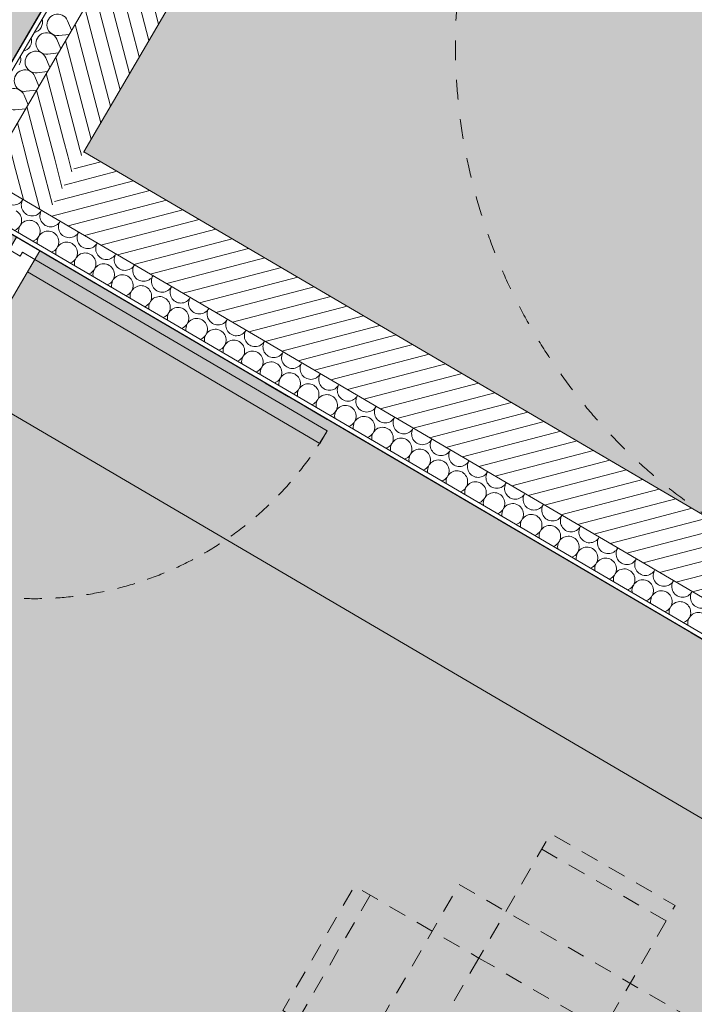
# Model space of a CAD drawing. Header units: millimetres. Extents: x -107151 to 48086, y -42122 to 26068.
# Tile 34 of 52: x -77809 to -75930, y 7161 to 9902. Entities that reach past the tile are written whole.
import ezdxf
from ezdxf.enums import TextEntityAlignment as Align

# ---------------------------------------------------------------- set-up
doc = ezdxf.new("R2010")
doc.units = ezdxf.units.MM
doc.header["$MEASUREMENT"] = 0
for name, pattern in [('! FIN Pointille', [87.5, 50, -37.5]), ('! STR Pointille', [87.5, 50, -37.5]), ('Tirets moyens', [110, 55, -55]), ('Tirets petits', [125, 75, -50])]:
    doc.linetypes.add(name, pattern=pattern)
for name, color, linetype in [('01-STR_Murs.ARCHI', 7, 'Continuous'), ('03-SURFACE _ Utile.ARCHI', 7, 'Continuous'), ('04-SOE_Cloisons .ARCHI', 7, 'Continuous'), ('04-SOE_Faux Plafond.ARCHI', 7, 'Continuous'), ('04-SOE_Revetement de sol.ARCHI', 7, 'Continuous'), ('05-INF _ COTATIONS.ARCHI', 7, 'Continuous'), ('05-INF _ DESSIN PMR', 7, 'Continuous'), ('06-REP _ EQUIP MOBI _ hors marché.ARCHI', 7, 'Continuous'), ('Marques de porte Archicad', 7, 'Continuous'), ('Marques de Zone Archicad', 7, 'Continuous'), ('Portes Archicad', 7, 'Continuous')]:
    doc.layers.add(name, color=color, linetype=linetype)
doc.styles.add('STYLE_GENERE_1', font='arial.ttf')
doc.styles.add('STYLE_GENERE_2', font='arial.ttf')
doc.dimstyles.new('STYLE_GENERE__1', dxfattribs={"dimtxt": 75, "dimasz": 57, "dimexe": 0.18, "dimexo": 50, "dimgap": 0, "dimtad": 1, "dimlfac": 0.001, "dimzin": 0, "dimdsep": 46, "dimtxsty": 'STYLE_GENERE_1', "dimblk": 'ARROWHEAD_2', "dimblk1": 'ARROWHEAD_2', "dimblk2": 'ARROWHEAD_2', "dimcen": 0.09, "dimclrd": 256, "dimclre": 256, "dimclrt": 256, "dimazin": 0, "dimtfac": 1, "dimtdec": 4, "dimtmove": 0, "dimatfit": 3, "dimfxl": 0, "dimtolj": 1, "dimtzin": 0, "dimarcsym": 0})
pattern_1 = [(284.63347, (0, 0), (36.283566, 9.473798), [])]

# ---------------------------------------------------------------- blocks, each defined once
blk = doc.blocks.new('Circulation__15_1', base_point=(-72604.8, 11490.8))
at = {"layer": '03-SURFACE _ Utile.ARCHI', "linetype": 'Continuous', "lineweight": 0, "true_color": 0xe4e4e4}
blk.add_hatch(color=254, dxfattribs=at).paths.add_polyline_path([(-76772.7, 14350.2), (-82141.4, 5187.7), (-80715.1, 4352), (-77817.8, 9296.6), (-78041.4, 9427.6), (-76120.1, 12706.6), (-67148.4, 7449.6), (-69068.8, 4170.6), (-69069.3, 4170.9), (-70246.3, 2162.2), (-68895.8, 1379.3), (-64912.8, 8176.8), (-63681.3, 7455.2), (-62841.9, 8889.7), (-65262.5, 10308.1), (-65654.7, 9628.8, -0.414214), (-67020.8, 9262.8), (-70994.1, 11556.8), (-70994, 11557), (-73491.7, 13020.4), (-73544.8, 12929.9), (-73717.3, 13031), (-73616.5, 13203), (-75039.8, 14037.7), (-75140.9, 13865.1), (-75399.8, 14016.8), (-74249.6, 15979.7), (-75417, 16663.7), (-76772.6, 14350.2)])
at = {"layer": 'Marques de Zone Archicad', "color": 7, "lineweight": 5}
for tag, height, style, p in [('ROOM_NAME', 125, 'STYLE_GENERE_2', (-73049.1, 12285.8)), ('measuredAreaCode', 100, 'STYLE_GENERE_1', (-73167, 12087.4)), ('DUMMY_862', 100, 'STYLE_GENERE_1', (-73265.2, 11917.3)), ('DUMMY_861', 125, 'STYLE_GENERE_2', (-72273.8, 11866.7)), ('DUMMY_864', 100, 'STYLE_GENERE_1', (-73363.4, 11747.2)), ('DUMMY_863', 100, 'STYLE_GENERE_1', (-72994.5, 11761)), ('ceilingHeightCode', 100, 'STYLE_GENERE_1', (-73461.6, 11577.1)), ('DUMMY_865', 100, 'STYLE_GENERE_1', (-73026.8, 11552.8))]:
    blk.add_attdef(tag, text='', height=height, rotation=329.9997, dxfattribs=dict(at, style=style)).set_placement(p, align=Align.TOP_LEFT)
blk = doc.blocks.new('Palier_VEFA_16_1', base_point=(-75594.7, 10771.3))
at = {"layer": '03-SURFACE _ Utile.ARCHI', "linetype": 'Continuous', "lineweight": 0, "true_color": 0xe4e4e4}
blk.add_hatch(color=254, dxfattribs=at).paths.add_polyline_path([(-76013, 12296.1), (-77630.8, 9534.8), (-75815.7, 8471.3), (-74905.9, 10024), (-74705.3, 9906.4), (-73997.1, 11114.9)])
at = {"layer": 'Marques de Zone Archicad', "color": 7, "lineweight": 5}
for tag, height, style, p in [('ROOM_NAME', 125, 'STYLE_GENERE_2', (-75831.8, 11106.5)), ('DUMMY_861', 125, 'STYLE_GENERE_2', (-75427.3, 10901.6)), ('measuredAreaCode', 100, 'STYLE_GENERE_1', (-75949.6, 10908.1))]:
    blk.add_attdef(tag, text='', height=height, rotation=329.9997, dxfattribs=dict(at, style=style)).set_placement(p, align=Align.TOP_LEFT)
blk = doc.blocks.new('Salle de réunion__18_1', base_point=(-75570.5, 6361))
at = {"layer": '03-SURFACE _ Utile.ARCHI', "linetype": 'Continuous', "lineweight": 0, "true_color": 0xe4e4e4}
blk.add_hatch(color=254, dxfattribs=at).paths.add_polyline_path([(-70849, 5213.7), (-77753.1, 9258.7), (-79386.6, 6471), (-72497.5, 2434.4), (-72041.8, 3203)])
at = {"layer": 'Marques de Zone Archicad', "color": 7, "lineweight": 5}
for tag, height, style, p in [('ROOM_NAME', 125, 'STYLE_GENERE_2', (-76014.8, 7156.1)), ('measuredAreaCode', 100, 'STYLE_GENERE_1', (-76132.7, 6957.6)), ('DUMMY_862', 100, 'STYLE_GENERE_1', (-76230.9, 6787.5)), ('DUMMY_864', 100, 'STYLE_GENERE_1', (-76329.1, 6617.4)), ('DUMMY_863', 100, 'STYLE_GENERE_1', (-75960.2, 6631.3)), ('DUMMY_861', 125, 'STYLE_GENERE_2', (-74868.1, 6522.5)), ('ceilingHeightCode', 100, 'STYLE_GENERE_1', (-76427.3, 6447.3)), ('DUMMY_865', 100, 'STYLE_GENERE_1', (-75992.4, 6423))]:
    blk.add_attdef(tag, text='', height=height, rotation=329.9997, dxfattribs=dict(at, style=style)).set_placement(p, align=Align.TOP_LEFT)
blk = doc.blocks.new('Dalle_12_1', base_point=(-87291.7, 4437.9))
at = {"layer": '04-SOE_Faux Plafond.ARCHI', "color": 252, "linetype": 'Tirets petits', "lineweight": 5, "flags": 128}
blk.add_lwpolyline([(-87291.7, 4437.9), (-76490.4, 21808.4), (-36023.4, -1555.2), (-39411.7, -7251.8), (-43400.7, -4914.5), (-44935.1, -7533.1), (-55188.2, -1525.3), (-55569, -1302.2), (-61868.3, 2388.9), (-60121.8, 5369.6), (-63596.7, 7405.7), (-62757.3, 8840.1), (-65262.3, 10308), (-65757.5, 10598.2), (-65627.1, 10820.8), (-65972.2, 11023), (-66102.6, 10800.4), (-70073.8, 13127.5), (-70035.5, 13192.8), (-72449.2, 14601.8), (-72270.4, 14906.9), (-74211.7, 16044.4), (-74249.6, 15979.7), (-75417.1, 16663.7), (-82141.4, 5187.7), (-80715.1, 4352), (-77817.8, 9296.6), (-70849, 5213.7), (-73941.7, -2), (-75651.1, 999.6), (-77581.8, -2296.9), (-82427.2, 536.8), (-82006.1, 1387.3)], close=True, dxfattribs=at)
blk = doc.blocks.new('Dalle_13_1', base_point=(-82141.4, 5187.7))
at = {"layer": '04-SOE_Faux Plafond.ARCHI', "linetype": 'Continuous', "lineweight": 5, "true_color": 0xb3b3b3}
h = blk.add_hatch(dxfattribs=at)
h.set_pattern_fill('Tirets_0001', color=253, style=0, pattern_type=2)
h.set_pattern_definition([(20, (0, 0), (-102.606, 281.9078), [225, -75]), (20, (89.65, 192.26), (-102.606, 281.9078), [225, -75])])
h.paths.add_polyline_path([(-82141.4, 5187.7), (-80715.1, 4352), (-77817.8, 9296.6), (-78041.4, 9427.6), (-76120.1, 12706.6), (-67148.4, 7449.6), (-67701.4, 6505.4), (-66270, 5666.6), (-68811, 1330.1), (-62991.2, -2043.6), (-61682.4, 190.1), (-59934.8, -834), (-59884.3, -747.8), (-59539.2, -950), (-59589.7, -1036.2), (-56571.9, -2804.4), (-56313.1, -2956), (-56099.5, -3081.2), (-56099.4, -3081.3), (-45572.9, -9249.3), (-45572.9, -9249.3), (-44805.3, -9699), (-44323.5, -8877.2), (-41385.8, -10570.8), (-40607.3, -9262), (-41192.9, -8919), (-41098.6, -8755.3), (-42520.7, -7921.3), (-42616.5, -8084.8), (-42789.1, -7983.7), (-42521.7, -7527.4), (-44251, -6514.1), (-44908.3, -7635.8), (-55226.2, -1590), (-55434.3, -1468.1), (-55606.9, -1367), (-61906.3, 2324.1), (-60121.8, 5369.6), (-63681.3, 7455.2), (-62841.9, 8889.7), (-65757.5, 10598.2), (-65972.4, 10231.4), (-66317.5, 10433.6), (-66102.6, 10800.4), (-70073.8, 13127.5), (-70994, 11557), (-73491.7, 13020.4), (-73544.8, 12929.9), (-73717.3, 13031), (-73616.5, 13203), (-75039.8, 14037.7), (-75140.9, 13865.1), (-75399.8, 14016.8), (-74249.6, 15979.7), (-75417.1, 16663.7)])
h.paths.add_polyline_path([(-67033.3, 2081.4), (-67538.9, 1218.6), (-68401.7, 1724.2), (-67896.1, 2587)], flags=0)
h.paths.add_polyline_path([(-65567.8, 1222.8), (-64705, 717.2), (-65210.6, -145.6), (-66073.4, 360)], flags=0)
h.paths.add_polyline_path([(-62375.5, -647.8), (-62881, -1510.6), (-63743.8, -1005), (-63238.3, -142.2)], flags=0)
at = {"layer": '04-SOE_Faux Plafond.ARCHI', "color": 252, "linetype": 'Tirets petits', "lineweight": 5, "flags": 128}
blk.add_lwpolyline([(-82141.4, 5187.7), (-80715.1, 4352), (-77817.8, 9296.6), (-78041.4, 9427.6), (-76120.1, 12706.6), (-67148.4, 7449.6), (-67701.4, 6505.4), (-66270, 5666.6), (-68811, 1330.1), (-62991.2, -2043.6), (-61682.4, 190.1), (-59934.8, -834), (-59884.3, -747.8), (-59539.2, -950), (-59589.7, -1036.2), (-56571.9, -2804.4), (-56313.1, -2956), (-56099.5, -3081.2), (-56099.4, -3081.3), (-45572.9, -9249.3), (-45572.9, -9249.3), (-44805.3, -9699), (-44323.5, -8877.2), (-41385.8, -10570.8), (-40607.3, -9262), (-41192.9, -8919), (-41098.6, -8755.3), (-42520.7, -7921.3), (-42616.5, -8084.8), (-42789.1, -7983.7), (-42521.7, -7527.4), (-44251, -6514.1), (-44908.3, -7635.8), (-55226.2, -1590), (-55434.3, -1468.1), (-55606.9, -1367), (-61906.3, 2324.1), (-60121.8, 5369.6), (-63681.3, 7455.2), (-62841.9, 8889.7), (-65757.5, 10598.2), (-65972.4, 10231.4), (-66317.5, 10433.6), (-66102.6, 10800.4), (-70073.8, 13127.5), (-70994, 11557), (-73491.7, 13020.4), (-73544.8, 12929.9), (-73717.3, 13031), (-73616.5, 13203), (-75039.8, 14037.7), (-75140.9, 13865.1), (-75399.8, 14016.8), (-74249.6, 15979.7), (-75417.1, 16663.7)], close=True, dxfattribs=at)
blk = doc.blocks.new('Dalle_16_1', base_point=(-82141.4, 5187.7))
at = {"layer": '04-SOE_Revetement de sol.ARCHI', "color": 7, "linetype": 'Continuous', "lineweight": 5, "flags": 128}
blk.add_lwpolyline([(-76772.7, 14350.2), (-82141.4, 5187.7), (-80715.1, 4352), (-77817.8, 9296.6), (-78041.4, 9427.6), (-76120.1, 12706.6), (-67148.4, 7449.6), (-69068.8, 4170.6), (-69069.3, 4170.9), (-70246.3, 2162.2), (-68897.5, 1380.3), (-62991.2, -2043.6), (-61683.4, 188.3), (-59935.8, -835.7), (-59884.3, -747.8), (-59539.2, -950), (-59590.7, -1037.9), (-44805.3, -9699)], dxfattribs=at)
blk = doc.blocks.new('Dalle_19_1', base_point=(-76013, 12296.1))
at = {"layer": '04-SOE_Revetement de sol.ARCHI', "color": 7, "linetype": 'Continuous', "lineweight": 5, "flags": 128}
blk.add_lwpolyline([(-76013, 12296.1), (-77630.8, 9534.8), (-75815.8, 8471.2), (-74905.9, 10024), (-74705.3, 9906.4), (-73998.4, 11114.8)], close=True, dxfattribs=at)
blk = doc.blocks.new('Dalle_26_1', base_point=(-79424.5, 6406.3))
at = {"layer": '04-SOE_Revetement de sol.ARCHI', "color": 7, "linetype": 'Continuous', "lineweight": 5, "flags": 128}
blk.add_lwpolyline([(-79424.5, 6406.3), (-72535.7, 2369.9), (-70849, 5213.7), (-77752.9, 9259)], close=True, dxfattribs=at)
blk = doc.blocks.new('*X147')
at = {"layer": '01-STR_Murs.ARCHI', "color": 7, "linetype": 'Continuous', "lineweight": 5}
for p, q in [((-77675.9, 9899.6), (-77664.6, 9872.8)), ((-77706.2, 9847.8), (-77694.9, 9821)), ((-77700.1, 9858.2), (-77671.2, 9861.5)), ((-77736.5, 9796.1), (-77725.3, 9769.2)), ((-77730.5, 9806.4), (-77701.6, 9809.7)), ((-77766.9, 9744.3), (-77755.6, 9717.5)), ((-77760.8, 9754.7), (-77731.9, 9758)), ((-77791.1, 9702.9), (-77762.2, 9706.2)), ((-77797.2, 9692.5), (-77785.9, 9665.7)), ((-77821.5, 9651.1), (-77792.5, 9654.4))]:
    blk.add_line(p, q, dxfattribs=at)
for centre, start, end in [((-77775.6, 9895.5), 329.6335, 17.0887), ((-77703.5, 9888), 22.7636, 276.5034), ((-77775.6, 9895.5), 282.1782, 329.6335), ((-77806, 9843.7), 329.6335, 17.0887), ((-77733.9, 9836.2), 22.7636, 276.5034), ((-77806, 9843.7), 282.1782, 329.6335), ((-77764.2, 9784.5), 22.7636, 276.5034), ((-77836.3, 9791.9), 329.6335, 17.0887), ((-77794.5, 9732.7), 22.7636, 276.5034), ((-77824.9, 9680.9), 22.7636, 276.5034)]:
    blk.add_arc(centre, 30, start, end, dxfattribs=at)
blk = doc.blocks.new('Mur_12_1', base_point=(-76013, 12296.1))
at = {"layer": '01-STR_Murs.ARCHI', "linetype": 'Continuous', "lineweight": 0, "true_color": 0x000000}
h = blk.add_hatch(dxfattribs=at)
h.set_pattern_fill('Hachure_simple_0001', color=18, style=0, pattern_type=2)
h.set_pattern_definition(pattern_1)
h.paths.add_polyline_path([(-76185.5, 12397.2), (-77803.4, 9635.9), (-77630.8, 9534.8), (-76013, 12296.1)])
h = blk.add_hatch(dxfattribs=at)
h.set_pattern_fill('Hachure_simple_0001', color=18, style=0, pattern_type=2)
h.set_pattern_definition(pattern_1)
h.paths.add_polyline_path([(-77803.4, 9635.9), (-77904.5, 9463.3), (-77630.8, 9534.8)])
h = blk.add_hatch(dxfattribs=at)
h.set_pattern_fill('Hachure_simple_0001', color=18, style=0, pattern_type=2)
h.set_pattern_definition(pattern_1)
h.paths.add_polyline_path([(-77904.5, 9463.3), (-77732, 9362.2), (-77630.8, 9534.8)])
at = {"layer": '01-STR_Murs.ARCHI', "color": 7, "linetype": 'Continuous', "lineweight": 5}
for p, q in [((-76159.5, 12613.7), (-77979.6, 9507.3)), ((-76185.5, 12397.2), (-77803.4, 9635.9)), ((-77803.4, 9635.9), (-77904.5, 9463.3)), ((-77904.5, 9463.3), (-77732, 9362.2))]:
    blk.add_line(p, q, dxfattribs=at)
at = {"layer": '01-STR_Murs.ARCHI', "color": 7, "linetype": 'Continuous', "lineweight": 5, "flags": 128}
for points in [[(-76120.1, 12706.6), (-78041.4, 9427.6)], [(-77630.8, 9534.8), (-76013, 12296.1)]]:
    blk.add_lwpolyline(points, dxfattribs=at)
at = {"layer": '01-STR_Murs.ARCHI', "color": 7, "lineweight": 5}
blk.add_blockref('*X147', (0, 0), dxfattribs=at)
blk = doc.blocks.new('*X447')
at = {"layer": '01-STR_Murs.ARCHI', "color": 7, "linetype": 'Continuous', "lineweight": 5}
for p, q in [((-77772.8, 9285.3), (-77770.5, 9286.2)), ((-77759.8, 9277.7), (-77760.1, 9280.2)), ((-77721, 9255), (-77718.7, 9255.9)), ((-77708.1, 9247.4), (-77708.3, 9249.9)), ((-77669.2, 9224.6), (-77666.9, 9225.6)), ((-77656.3, 9217), (-77656.6, 9219.5)), ((-77617.5, 9194.3), (-77615.2, 9195.3)), ((-77604.5, 9186.7), (-77604.8, 9189.2)), ((-77565.7, 9164), (-77563.4, 9164.9)), ((-77552.8, 9156.4), (-77553, 9158.9)), ((-77513.9, 9133.6), (-77511.6, 9134.6)), ((-77501, 9126.1), (-77501.3, 9128.5)), ((-77462.2, 9103.3), (-77459.9, 9104.3)), ((-77449.2, 9095.7), (-77449.5, 9098.2)), ((-77410.4, 9073), (-77408.1, 9073.9)), ((-77397.5, 9065.4), (-77397.7, 9067.9)), ((-77358.6, 9042.6), (-77356.3, 9043.6)), ((-77345.7, 9035.1), (-77346, 9037.5)), ((-77306.8, 9012.3), (-77304.6, 9013.3)), ((-77293.9, 9004.7), (-77294.2, 9007.2)), ((-77255.1, 8982), (-77252.8, 8982.9)), ((-77242.1, 8974.4), (-77242.4, 8976.9)), ((-77203.3, 8951.6), (-77201, 8952.6)), ((-77190.4, 8944.1), (-77190.7, 8946.5)), ((-77151.5, 8921.3), (-77149.2, 8922.3)), ((-77138.6, 8913.7), (-77138.9, 8916.2)), ((-77099.8, 8891), (-77097.5, 8891.9)), ((-77086.8, 8883.4), (-77087.1, 8885.9)), ((-77048, 8860.7), (-77045.7, 8861.6)), ((-77035.1, 8853.1), (-77035.4, 8855.5)), ((-76996.2, 8830.3), (-76993.9, 8831.3)), ((-76983.3, 8822.7), (-76983.6, 8825.2)), ((-76944.5, 8800), (-76942.2, 8801)), ((-76931.5, 8792.4), (-76931.8, 8794.9)), ((-76892.7, 8769.7), (-76890.4, 8770.6)), ((-76879.8, 8762.1), (-76880, 8764.6)), ((-76840.9, 8739.3), (-76838.6, 8740.3)), ((-76828, 8731.8), (-76828.3, 8734.2)), ((-76789.2, 8709), (-76786.9, 8710)), ((-76776.2, 8701.4), (-76776.5, 8703.9)), ((-76737.4, 8678.7), (-76735.1, 8679.6)), ((-76724.5, 8671.1), (-76724.7, 8673.6)), ((-76685.6, 8648.3), (-76683.3, 8649.3)), ((-76672.7, 8640.8), (-76673, 8643.2)), ((-76633.8, 8618), (-76631.6, 8619)), ((-76620.9, 8610.4), (-76621.2, 8612.9)), ((-76582.1, 8587.7), (-76579.8, 8588.6)), ((-76569.2, 8580.1), (-76569.4, 8582.6)), ((-76530.3, 8557.3), (-76528, 8558.3)), ((-76517.4, 8549.8), (-76517.7, 8552.2)), ((-76478.5, 8527), (-76476.2, 8528)), ((-76465.6, 8519.4), (-76465.9, 8521.9)), ((-76426.8, 8496.7), (-76424.5, 8497.6)), ((-76413.8, 8489.1), (-76414.1, 8491.6)), ((-76375, 8466.3), (-76372.7, 8467.3)), ((-76362.1, 8458.8), (-76362.4, 8461.2)), ((-76323.2, 8436), (-76320.9, 8437)), ((-76310.3, 8428.4), (-76310.6, 8430.9)), ((-76271.5, 8405.7), (-76269.2, 8406.6)), ((-76258.5, 8398.1), (-76258.8, 8400.6)), ((-76219.7, 8375.4), (-76217.4, 8376.3)), ((-76206.8, 8367.8), (-76207, 8370.3)), ((-76167.9, 8345), (-76165.6, 8346)), ((-76155, 8337.4), (-76155.3, 8339.9)), ((-76116.2, 8314.7), (-76113.9, 8315.7)), ((-76103.2, 8307.1), (-76103.5, 8309.6)), ((-76064.4, 8284.4), (-76062.1, 8285.3)), ((-76051.5, 8276.8), (-76051.7, 8279.3)), ((-76012.6, 8254), (-76010.3, 8255)), ((-75999.7, 8246.5), (-76000, 8248.9)), ((-75960.9, 8223.7), (-75958.6, 8224.7)), ((-75947.9, 8216.1), (-75948.2, 8218.6))]:
    blk.add_line(p, q, dxfattribs=at)
for centre, start, end in [((-77826.4, 9416.4), 147.7051, 331.5635), ((-77774.6, 9386), 147.7051, 331.5635), ((-77833.8, 9344.2), 292.7644, 59.6343), ((-77722.8, 9355.7), 147.7051, 331.5635), ((-77782.1, 9313.9), 59.6343, 186.5042), ((-77782.1, 9313.9), 292.7644, 59.6343), ((-77671.1, 9325.4), 147.7051, 331.5635), ((-77730.3, 9283.6), 59.6343, 186.5042), ((-77730.3, 9283.6), 292.7644, 59.6343), ((-77619.3, 9295), 147.7051, 331.5635), ((-77678.5, 9253.2), 59.6343, 186.5042), ((-77678.5, 9253.2), 292.7644, 59.6343), ((-77567.5, 9264.7), 147.7051, 331.5635), ((-77626.8, 9222.9), 59.6343, 186.5042), ((-77626.8, 9222.9), 292.7644, 59.6343), ((-77515.8, 9234.4), 147.7051, 331.5635), ((-77575, 9192.6), 59.6343, 186.5042), ((-77575, 9192.6), 292.7644, 59.6343), ((-77464, 9204), 147.7051, 331.5635), ((-77523.2, 9162.3), 59.6343, 186.5042), ((-77523.2, 9162.3), 292.7644, 59.6343), ((-77412.2, 9173.7), 147.7051, 331.5635), ((-77471.5, 9131.9), 59.6343, 186.5042), ((-77471.5, 9131.9), 292.7644, 59.6343), ((-77360.4, 9143.4), 147.7051, 331.5635), ((-77419.7, 9101.6), 59.6343, 186.5042), ((-77308.7, 9113), 147.7051, 331.5635), ((-77419.7, 9101.6), 292.7644, 59.6343), ((-77367.9, 9071.3), 59.6343, 186.5042), ((-77367.9, 9071.3), 292.7644, 59.6343), ((-77256.9, 9082.7), 147.7051, 331.5635), ((-77316.2, 9040.9), 59.6343, 186.5042), ((-77316.2, 9040.9), 292.7644, 59.6343), ((-77205.1, 9052.4), 147.7051, 331.5635), ((-77264.4, 9010.6), 59.6343, 186.5042), ((-77264.4, 9010.6), 292.7644, 59.6343), ((-77153.4, 9022.1), 147.7051, 331.5635), ((-77212.6, 8980.3), 59.6343, 186.5042), ((-77212.6, 8980.3), 292.7644, 59.6343), ((-77101.6, 8991.7), 147.7051, 331.5635), ((-77160.9, 8949.9), 59.6343, 186.5042), ((-77160.9, 8949.9), 292.7644, 59.6343), ((-77049.8, 8961.4), 147.7051, 331.5635), ((-77109.1, 8919.6), 59.6343, 186.5042), ((-77109.1, 8919.6), 292.7644, 59.6343), ((-76998.1, 8931.1), 147.7051, 331.5635), ((-77057.3, 8889.3), 59.6343, 186.5042), ((-77057.3, 8889.3), 292.7644, 59.6343), ((-76946.3, 8900.7), 147.7051, 331.5635), ((-77005.5, 8858.9), 59.6343, 186.5042), ((-77005.5, 8858.9), 292.7644, 59.6343), ((-76894.5, 8870.4), 147.7051, 331.5635), ((-76953.8, 8828.6), 59.6343, 186.5042), ((-76953.8, 8828.6), 292.7644, 59.6343), ((-76842.8, 8840.1), 147.7051, 331.5635), ((-76902, 8798.3), 59.6343, 186.5042), ((-76902, 8798.3), 292.7644, 59.6343), ((-76791, 8809.7), 147.7051, 331.5635), ((-76850.2, 8768), 59.6343, 186.5042), ((-76850.2, 8768), 292.7644, 59.6343), ((-76739.2, 8779.4), 147.7051, 331.5635), ((-76798.5, 8737.6), 59.6343, 186.5042), ((-76798.5, 8737.6), 292.7644, 59.6343), ((-76687.5, 8749.1), 147.7051, 331.5635), ((-76746.7, 8707.3), 59.6343, 186.5042), ((-76746.7, 8707.3), 292.7644, 59.6343), ((-76635.7, 8718.7), 147.7051, 331.5635), ((-76694.9, 8677), 59.6343, 186.5042), ((-76694.9, 8677), 292.7644, 59.6343), ((-76583.9, 8688.4), 147.7051, 331.5635), ((-76643.2, 8646.6), 59.6343, 186.5042), ((-76643.2, 8646.6), 292.7644, 59.6343), ((-76532.1, 8658.1), 147.7051, 331.5635), ((-76591.4, 8616.3), 59.6343, 186.5042), ((-76591.4, 8616.3), 292.7644, 59.6343), ((-76480.4, 8627.7), 147.7051, 331.5635), ((-76539.6, 8586), 59.6343, 186.5042), ((-76539.6, 8586), 292.7644, 59.6343), ((-76428.6, 8597.4), 147.7051, 331.5635), ((-76487.9, 8555.6), 59.6343, 186.5042), ((-76487.9, 8555.6), 292.7644, 59.6343), ((-76376.8, 8567.1), 147.7051, 331.5635), ((-76436.1, 8525.3), 59.6343, 186.5042), ((-76325.1, 8536.8), 147.7051, 331.5635), ((-76436.1, 8525.3), 292.7644, 59.6343), ((-76384.3, 8495), 59.6343, 186.5042), ((-76384.3, 8495), 292.7644, 59.6343), ((-76273.3, 8506.4), 147.7051, 331.5635), ((-76332.5, 8464.6), 59.6343, 186.5042), ((-76332.5, 8464.6), 292.7644, 59.6343), ((-76221.5, 8476.1), 147.7051, 331.5635), ((-76280.8, 8434.3), 59.6343, 186.5042), ((-76280.8, 8434.3), 292.7644, 59.6343), ((-76169.8, 8445.8), 147.7051, 331.5635), ((-76229, 8404), 59.6343, 186.5042), ((-76229, 8404), 292.7644, 59.6343), ((-76118, 8415.4), 147.7051, 331.5635), ((-76177.2, 8373.6), 59.6343, 186.5042), ((-76177.2, 8373.6), 292.7644, 59.6343), ((-76066.2, 8385.1), 147.7051, 331.5635), ((-76125.5, 8343.3), 59.6343, 186.5042), ((-76125.5, 8343.3), 292.7644, 59.6343), ((-76014.5, 8354.8), 147.7051, 331.5635), ((-76073.7, 8313), 59.6343, 186.5042), ((-76073.7, 8313), 292.7644, 59.6343), ((-75962.7, 8324.4), 147.7051, 331.5635), ((-76021.9, 8282.7), 59.6343, 186.5042), ((-76021.9, 8282.7), 292.7644, 59.6343), ((-75910.9, 8294.1), 147.7051, 331.5635), ((-75970.2, 8252.3), 59.6343, 186.5042), ((-75970.2, 8252.3), 292.7644, 59.6343), ((-75918.4, 8222), 59.6343, 186.5042)]:
    blk.add_arc(centre, 30, start, end, dxfattribs=at)
blk = doc.blocks.new('Mur_117_1', base_point=(-77630.8, 9534.8))
at = {"layer": '01-STR_Murs.ARCHI', "linetype": 'Continuous', "lineweight": 0, "true_color": 0x000000}
h = blk.add_hatch(dxfattribs=at)
h.set_pattern_fill('Hachure_simple_0001', color=18, style=0, pattern_type=2)
h.set_pattern_definition([(14.634295, (0, 0), (-9.47432, 36.28343), [])])
h.paths.add_polyline_path([(-77732, 9362.2), (-69277.1, 4408.6), (-69176, 4581.1), (-77630.8, 9534.8)])
at = {"layer": '01-STR_Murs.ARCHI', "color": 7, "linetype": 'Continuous', "lineweight": 5}
for p, q in [((-77904.5, 9463.3), (-77732, 9362.2)), ((-77948.5, 9388.2), (-69148.5, 4232.4)), ((-77732, 9362.2), (-69277.1, 4408.6))]:
    blk.add_line(p, q, dxfattribs=at)
at = {"layer": '01-STR_Murs.ARCHI', "color": 7, "linetype": 'Continuous', "lineweight": 5, "flags": 128}
for points in [[(-69176, 4581.1), (-77630.8, 9534.8)], [(-78030.1, 9421), (-70849, 5213.7)]]:
    blk.add_lwpolyline(points, dxfattribs=at)
at = {"layer": '01-STR_Murs.ARCHI', "color": 7, "lineweight": 5}
blk.add_blockref('*X447', (0, 0), dxfattribs=at)
blk = doc.blocks.new('*X556')
at = {"layer": '04-SOE_Cloisons .ARCHI', "color": 7, "linetype": 'Continuous', "lineweight": 5}
for p, q in [((-78320.8, 8409), (-78322.6, 8409.4)), ((-78322.1, 8410.2), (-78320.8, 8409)), ((-78276.8, 8406.5), (-78270.8, 8400.9)), ((-78290.7, 8366.9), (-78331.8, 8378.2)), ((-78331.8, 8378.2), (-78301.2, 8349.1)), ((-78351.1, 8357.2), (-78352.9, 8357.7)), ((-78352.5, 8358.4), (-78351.1, 8357.2)), ((-78382.8, 8306.7), (-78381.5, 8305.4)), ((-78321.1, 8315.1), (-78362.2, 8326.4)), ((-78362.2, 8326.4), (-78331.5, 8297.3)), ((-78381.5, 8305.4), (-78383.3, 8305.9)), ((-78413.1, 8254.9), (-78412.3, 8254.1)), ((-78351.4, 8263.3), (-78392.5, 8274.6)), ((-78392.5, 8274.6), (-78361.8, 8245.6))]:
    blk.add_line(p, q, dxfattribs=at)
blk = doc.blocks.new('Porte 27_2')
at = {"layer": 'Portes Archicad', "color": 7, "linetype": 'Continuous', "lineweight": 5}
for p, q in [((432, 0), (432, 944)), ((432, 944), (472, 944)), ((472, 944), (472, 0)), ((-472, 0), (-500, 0)), ((-500, 0), (-500, -75)), ((-500, -13), (-500, 0)), ((-500, -13), (-500, 0)), ((-472, -40), (-472, 0)), ((472, 0), (432, 0)), ((500, 0), (472, 0)), ((472, 0), (472, -40)), ((500, -75), (500, 0)), ((500, -13), (500, 0)), ((500, -13), (500, 0)), ((-500, -62), (-500, -13)), ((-500, -62), (-500, -13)), ((500, -62), (500, -13)), ((500, -62), (500, -13)), ((-460, -40), (-472, -40)), ((-460, -75), (-460, -40)), ((472, -40), (460, -40)), ((460, -40), (460, -75)), ((-500, -75), (-500, -62)), ((-500, -75), (-500, -62)), ((-500, -75), (-460, -75)), ((460, -75), (500, -75)), ((500, -75), (500, -62)), ((500, -75), (500, -62))]:
    blk.add_line(p, q, dxfattribs=at)
at = {"layer": 'Portes Archicad', "color": 8, "linetype": '! FIN Pointille', "lineweight": 5}
blk.add_arc((472, 0), 944, 90, 180, dxfattribs=at)
blk = doc.blocks.new('Marque porte 27_4')
at = {"layer": 'Marques de porte Archicad', "color": 7, "lineweight": 5, "char_height": 60, "attachment_point": 1, "style": 'STYLE_GENERE_1'}
for s, insert in [('\\A1;{\\pql;\\pt0,50;\\fArial|b0|i0|c0|p0;\\W1.000000;1,00\\fArial|b0|i0|c0|p0;\\W1.000000;\\A1{\\H.66x;\\S^  ;}\\fArial|b0|i0|c0|p0;\\W1.000000;\\fArial|b0|i0|c0|p0;\\W1.000000;\\A1{\\H.66x;\\S^  ;}}', (-96.2, 234.9)), ('\\A1;{\\pql;\\pt0,50;\\fArial|b0|i0|c0|p0;\\W1.000000; x 2,10\\fArial|b0|i0|c0|p0;\\W1.000000;\\A1{\\H.66x;\\S^  ;}\\fArial|b0|i0|c0|p0;\\W1.000000;\\fArial|b0|i0|c0|p0;\\W1.000000;\\A1{\\H.66x;\\S^  ;}}', (64, 234.9))]:
    blk.add_mtext(s, dxfattribs=dict(at, insert=insert))
at = {"layer": 'Marques de porte Archicad', "color": 7, "lineweight": 5, "style": 'STYLE_GENERE_2'}
blk.add_attdef('AC_WIDO_ID', text='', height=75, dxfattribs=at).set_placement((-305.3, 273), align=Align.BOTTOM_LEFT)
at = {"layer": 'Marques de porte Archicad', "color": 7, "lineweight": 5, "style": 'STYLE_GENERE_1'}
for tag, p in [('DUMMY_228', (311, 248.6)), ('strWHPrefix', (-311, 234.9)), ('strLocationPrefix', (-311, 140.6)), ('DUMMY_229', (-96.2, 140.6))]:
    blk.add_attdef(tag, text='', height=60, dxfattribs=at).set_placement(p, align=Align.TOP_LEFT)
blk = doc.blocks.new('Mur_176_1', base_point=(-78424.5, 8261.3))
at = {"layer": '04-SOE_Cloisons .ARCHI', "color": 7, "linetype": 'Continuous', "lineweight": 5}
for p, q in [((-77817.8, 9296.6), (-77806.6, 9290)), ((-77806.6, 9290), (-77764.3, 9265.3)), ((-77764.3, 9265.3), (-77753.1, 9258.7)), ((-78312.2, 8427.2), (-78413.3, 8254.7)), ((-78323.4, 8433.8), (-78312.2, 8427.2)), ((-78312.2, 8427.2), (-78269.9, 8402.5)), ((-78269.9, 8402.5), (-78371, 8229.9)), ((-78269.9, 8402.5), (-78258.7, 8395.9))]:
    blk.add_line(p, q, dxfattribs=at)
at = {"layer": '04-SOE_Cloisons .ARCHI', "color": 7, "linetype": 'Continuous', "lineweight": 5, "flags": 128}
for points in [[(-78323.4, 8433.8), (-78424.5, 8261.3)], [(-78359.8, 8223.3), (-78258.7, 8395.9)], [(-78424.5, 8261.3), (-78413.3, 8254.7)], [(-78413.3, 8254.7), (-78371, 8229.9)], [(-78371, 8229.9), (-78359.8, 8223.3)]]:
    blk.add_lwpolyline(points, dxfattribs=at)
at = {"layer": '04-SOE_Cloisons .ARCHI', "color": 7, "lineweight": 5}
blk.add_blockref('*X556', (0, 0), dxfattribs=at)
at = {"layer": 'Marques de porte Archicad', "color": 7, "lineweight": 5}
ref = blk.add_blockref('Marque porte 27_4', (-78070.6, 8865.2), dxfattribs=dict(at, rotation=59.63202045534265))
ref.add_attrib('AC_WIDO_ID', 'Mi.2.03', dxfattribs={"color": 7, "lineweight": 5, "height": 75, "rotation": 59.632, "style": 'STYLE_GENERE_2'}).set_placement((-78439.4, 8751.9), align=Align.BOTTOM_LEFT)
ref.add_attrib('strLocationPrefix', 'Eq.', dxfattribs={"color": 7, "lineweight": 5, "height": 60, "rotation": 59.632, "style": 'STYLE_GENERE_1'}).set_placement((-78360.9, 8661.2), align=Align.TOP_LEFT)
ref.add_attrib('strWHPrefix', 'Dim.', dxfattribs={"color": 7, "lineweight": 5, "height": 60, "rotation": 59.632, "style": 'STYLE_GENERE_1'}).set_placement((-78442.3, 8708.8), align=Align.TOP_LEFT)
ref.add_attrib('DUMMY_231', 'M', dxfattribs={"color": 7, "lineweight": 5, "height": 60, "rotation": 59.632, "style": 'STYLE_GENERE_1'}).set_placement((-78252.3, 8846.5), align=Align.TOP_LEFT)
at = {"layer": 'Portes Archicad', "color": 7, "linetype": 'Continuous', "lineweight": 5, "xscale": -0.9999999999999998, "zscale": 1000, "rotation": 239.6320204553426}
blk.add_blockref('Porte 27_2', (-78005.9, 8827.3), dxfattribs=at)
blk = doc.blocks.new('Table haute rectangulaire 27[7]_1', base_point=(-74813.4, 5663.7))
at = {"layer": '06-REP _ EQUIP MOBI _ hors marché.ARCHI', "color": 252, "linetype": '! STR Pointille', "lineweight": 5}
for p, q in [((-76355.2, 7593.1), (-76008.8, 7393.1)), ((-76833.3, 7465), (-77033.3, 7118.6))]:
    blk.add_line(p, q, dxfattribs=at)
at = {"layer": '06-REP _ EQUIP MOBI _ hors marché.ARCHI', "color": 252, "linetype": '! STR Pointille', "lineweight": 5, "flags": 128}
for points in [[(-76530.2, 7290), (-76183.8, 7090), (-75983.8, 7436.4), (-76330.2, 7636.4)], [(-76585.1, 7494.9), (-72341.6, 5044.9), (-73041.6, 3832.5), (-77285.1, 6282.5)], [(-76530.2, 7290), (-76730.2, 6943.6), (-77076.6, 7143.6), (-76876.6, 7490)]]:
    blk.add_lwpolyline(points, close=True, dxfattribs=at)
blk = doc.blocks.new('*D812')
at = {"layer": '05-INF _ COTATIONS.ARCHI', "color": 251, "linetype": 'Continuous', "lineweight": 5, "true_color": 0x666666}
for p, q in [((-77971.2, 8886.4), (-78036, 8924.3)), ((-77942.8, 8935), (-77999.7, 8837.9)), ((-78008.9, 8865), (-77933.6, 8907.8)), ((-71067.3, 4841.1), (-77971.2, 8886.4)), ((-71038.9, 4889.6), (-71095.8, 4792.6)), ((-71105, 4819.7), (-71029.7, 4862.5)), ((-70974, 4786.4), (-71067.3, 4841.1))]:
    blk.add_line(p, q, dxfattribs=at)
at = {"layer": '05-INF _ COTATIONS.ARCHI', "color": 251, "lineweight": 5, "true_color": 0x666666, "char_height": 75, "attachment_point": 7, "rotation": 329.632, "style": 'STYLE_GENERE_1'}
for s, insert in [('\\A1;{\\pql;\\fArial|b0|i0|c0|p0;\\W1.000000;8}', (-77945, 8888.4)), ('\\A1;{\\pql;\\fArial|b0|i0|c0|p0;\\W1.000000;8,00}', (-74573.4, 6912.9))]:
    blk.add_mtext(s, dxfattribs=dict(at, insert=insert))
blk = doc.blocks.new('ARROWHEAD_2')
at = {"color": 0, "linetype": 'Continuous', "lineweight": 0}
for p, q in [((-0.378, -0.655), (0.378, 0.655)), ((0, 0), (-1, 0))]:
    blk.add_line(p, q, dxfattribs=at)

msp = doc.modelspace()

# ---------------------------------------------------------------- linework, layer by layer
at = {"layer": '03-SURFACE _ Utile.ARCHI', "color": 254, "linetype": 'Continuous', "lineweight": 0, "true_color": 0xe4e4e4, "flags": 128}
msp.add_lwpolyline([(-76772.65, 14350.217), (-82141.391, 5187.692), (-80715.116, 4351.973), (-77817.823, 9296.617), (-78041.352, 9427.581), (-76120.136, 12706.602), (-67148.351, 7449.624), (-69068.783, 4170.623), (-69069.306, 4170.93), (-70246.325, 2162.194), (-68895.757, 1379.264), (-64912.769, 8176.803), (-63681.293, 7455.225), (-62841.888, 8889.673), (-65262.508, 10308.138), (-65654.725, 9628.806, -0.41421356), (-67020.752, 9262.788), (-70994.124, 11556.841)], format="xyb", dxfattribs=at)
for points in [[(-76012.956, 12296.094), (-77630.849, 9534.769), (-75815.716, 8471.297), (-74905.924, 10023.987), (-74705.261, 9906.41), (-73997.134, 11114.931)], [(-70849.045, 5213.665), (-77753.112, 9258.704), (-79386.551, 6471.006), (-72497.461, 2434.374), (-72041.81, 3203.045)]]:
    msp.add_lwpolyline(points, close=True, dxfattribs=at)
at = {"layer": '05-INF _ DESSIN PMR', "color": 7, "linetype": 'Tirets moyens', "lineweight": 5}
msp.add_arc((-75018.438, 9831.882), 1577.057, 59.642966, 239.642966, dxfattribs=at)

# ---------------------------------------------------------------- block references
at = {"layer": '01-STR_Murs.ARCHI', "color": 7, "lineweight": 5}
for name, p in [('Mur_12_1', (-76012.956, 12296.094)), ('Mur_117_1', (-77630.849, 9534.769))]:
    msp.add_blockref(name, p, dxfattribs=at)
at = {"layer": '03-SURFACE _ Utile.ARCHI', "color": 7, "linetype": 'Continuous', "lineweight": 5}
for name, p in [('Circulation__15_1', (-72604.785, 11490.796)), ('Palier_VEFA_16_1', (-75594.654, 10771.337)), ('Salle de réunion__18_1', (-75570.455, 6361.037))]:
    msp.add_blockref(name, p, dxfattribs=at)
at = {"layer": '04-SOE_Cloisons .ARCHI', "color": 7, "lineweight": 5}
msp.add_blockref('Mur_176_1', (-78424.485, 8261.262), dxfattribs=at)
at = {"layer": '04-SOE_Faux Plafond.ARCHI', "color": 252, "linetype": 'Tirets petits', "lineweight": 5}
for name, p in [('Dalle_12_1', (-87291.697, 4437.903)), ('Dalle_13_1', (-82141.391, 5187.692))]:
    msp.add_blockref(name, p, dxfattribs=at)
at = {"layer": '04-SOE_Revetement de sol.ARCHI', "color": 7, "linetype": 'Continuous', "lineweight": 5}
for name, p in [('Dalle_16_1', (-82141.391, 5187.692)), ('Dalle_19_1', (-76012.963, 12296.097)), ('Dalle_26_1', (-79424.468, 6406.296))]:
    msp.add_blockref(name, p, dxfattribs=at)
at = {"layer": '06-REP _ EQUIP MOBI _ hors marché.ARCHI', "color": 252, "linetype": '! STR Pointille', "lineweight": 5}
msp.add_blockref('Table haute rectangulaire 27[7]_1', (-74813.358, 5663.698), dxfattribs=at)

# ---------------------------------------------------------------- dimensions: what is measured, and where the dimension line sits
at = {"layer": '05-INF _ COTATIONS.ARCHI', "color": 251, "linetype": 'Continuous', "lineweight": 5, "true_color": 0x666666}
dim = msp.add_linear_dim(base=(-77971.244, 8886.429), p1=(-70849.045, 5213.665), p2=(-80502.789, 4565.985), angle=149.63202, dimstyle='STYLE_GENERE__1', dxfattribs=at)
dim.commit()
dim.dimension.update_dxf_attribs({"geometry": '*D812', "text_midpoint": (-74470.662, 6896.127), "dimtype": 160, "text_rotation": 329.63202})

doc.saveas('drawing.dxf')
